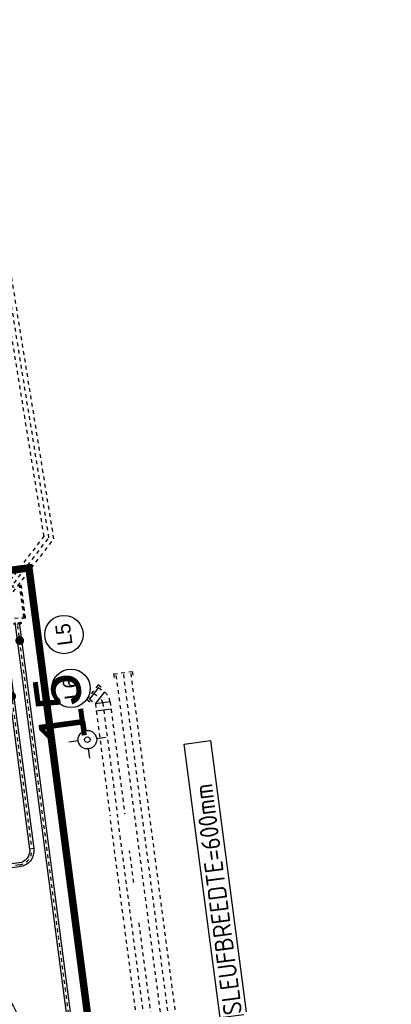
# Model space of a CAD drawing. Header units: metres. Extents: x 118052 to 118564, y 454784 to 455719.
# Tile 146 of 160: x 118543 to 118553, y 455287 to 455313. Entities that reach past the tile are written whole.
import ezdxf
from ezdxf.enums import TextEntityAlignment as Align

# ---------------------------------------------------------------- set-up
doc = ezdxf.new("R2010")
doc.units = ezdxf.units.M
doc.header["$LTSCALE"] = 0.5
for name, pattern in [('DASHED', [19.05, 12.7, -6.35]), ('Tauw_HIDDEN2', [5.6, 4, -1.6]), ('Tauw_HIDDEN3', [2.8, 2, -0.8]), ('Tauw_L_Center2', [6.499, 4, -0.833, 0.833, -0.833])]:
    doc.linetypes.add(name, pattern=pattern)
for name, color, linetype in [('EL_N_A_EB00----REVISIE~-_-----', 1, 'Continuous'), ('GRAAFWERKZAAMHEDEN', 6, 'Continuous'), ('KABELLOOP', 6, 'Continuous'), ('Koningsstal VIEUWPORT', 254, 'Continuous'), ('M01', 6, 'Continuous'), ('ME_N_H_EB00X---ALG_Stramien~-_-----', 135, 'Tauw_HIDDEN3'), ('ZU_B_-_EL999---LL_pvc400_zbr00~H_-----', 1, 'Tauw_L_Center2'), ('ZU_B_-_EL999---LL_pvc400_zbr00~W_-----', 8, 'Tauw_HIDDEN2'), ('ZU_B_-_EL999---LX_onb250_sdr00~H_-----', 1, 'Tauw_L_Center2'), ('ZU_B_-_EL999---LX_onb250_sdr00~W_-----', 8, 'Tauw_HIDDEN2'), ('ZU_N_-_AL999---LL_PE-110_pgr17__20_^200~M_-----', 7, 'Continuous'), ('ZU_N_-_EL999---LL_PE-110_pgr17~H_-----', 2, 'Tauw_L_Center2'), ('ZU_N_-_EL999---LL_PE-110_pgr17~W_-----', 15, 'Continuous'), ('ZU_N_-_EL999---LL_pvc400_zbr00~H_-----', 2, 'Tauw_L_Center2'), ('ZU_N_-_ML999---LL_PE-110_pgr17__20_^200~M_-----', 7, 'Continuous'), ('ZU_N_D_EB00--E-BETON~-_-----', 7, 'Continuous')]:
    doc.layers.add(name, color=color, linetype=linetype)
doc.styles.add('BURO-025', font='Isocp.shx', dxfattribs={"height": 500})
doc.styles.add('tcb_isocp', font='tcb_isocp.shx')

# ---------------------------------------------------------------- blocks, each defined once
blk = doc.blocks.new('M01')
for points in [[(0, 0.5), (0, 1)], [(-1, 0), (-0.5, 0)], [(0.5, 0), (1, 0)], [(0, -0.5), (0, -1)]]:
    blk.add_lwpolyline(points)
for radius in [0.5, 0.15]:
    blk.add_circle((0, 0), radius)
blk = doc.blocks.new('A$C6DFC50BF')
at = {"layer": 'GRAAFWERKZAAMHEDEN'}
blk.add_lwpolyline([(67254, -95276), (74678, -95276), (74678, -95989), (67254, -95989)], close=True, dxfattribs=at)
at = {"layer": 'KABELLOOP', "linetype": 'DASHED', "const_width": 200}
blk.add_lwpolyline([(79918, -55944), (79918, -91750), (53598, -91754), (53598, -89650)], dxfattribs=at)
at = {"layer": 'GRAAFWERKZAAMHEDEN', "color": 2, "style": 'BURO-025'}
blk.add_text('SLEUFBREEDTE=600mm', height=500, rotation=359.9837, dxfattribs=at).set_placement((67288, -95885))
blk = doc.blocks.new('Leidingen')
at = {"layer": 'ME_N_H_EB00X---ALG_Stramien~-_-----'}
for p, q in [((-183612.8, -31635), (-183612.8, -13635)), ((-182768.8, -31635), (-182768.8, -13635)), ((-182740.8, -31635), (-182740.8, -13635)), ((-183782.6, -31490), (-183722.5, -31490)), ((-183781.8, -31479), (-183781.8, -31321)), ((-183781.8, -31479), (-183763.8, -31479)), ((-183763.8, -31510), (-183763.8, -31290)), ((-183745.8, -31510), (-183745.8, -31290)), ((-183640.8, -31635), (-183640.8, -31455)), ((-183763.8, -31510), (-183745.8, -31510)), ((-183640.8, -31635), (-182740.8, -31635)), ((-183612.8, -31590), (-182768.8, -31590)), ((-183612.8, -31615), (-182768.8, -31615))]:
    blk.add_line(p, q, dxfattribs=at)
at = {"layer": 'ZU_B_-_EL999---LL_pvc400_zbr00~H_-----'}
for points in [[(-185883.2, -33195.3), (-186024.6, -33336.7, -0.1989012), (-186167.5, -33395.9), (-189200.7, -33396.2)], [(-185483, -34045.8), (-239377.9, -34050.8, -0.1989116)]]:
    blk.add_lwpolyline(points, format="xyb", dxfattribs=at)
blk.add_lwpolyline([(-239377.9, -33401), (-192074, -33396.5), (-189200.7, -33396.2)], dxfattribs=at)
at = {"layer": 'ZU_B_-_EL999---LL_pvc400_zbr00~W_-----', "linetype": 'Continuous'}
for p, q in [((-185741.8, -33336.7), (-186024.6, -33053.9)), ((-186367.4, -33595.9), (-186367.5, -33195.9)), ((-186167.4, -33595.9), (-186167.5, -33195.9)), ((-185883.2, -33478.2), (-186166.1, -33195.3))]:
    blk.add_line(p, q, dxfattribs=at)
at = {"layer": 'ZU_B_-_EL999---LL_pvc400_zbr00~W_-----'}
for p, q in [((-192034.2, -33196.5), (-189240.5, -33196.2)), ((-191068.5, -33596.4), (-190206.1, -33596.3))]:
    blk.add_line(p, q, dxfattribs=at)
for points in [[(-186024.6, -33053.9), (-186166.1, -33195.3, -0.1989012), (-186167.5, -33195.9), (-189200.7, -33196.2)], [(-185741.8, -33336.7), (-185883.2, -33478.2, -0.1989012), (-186167.4, -33595.9), (-189200.6, -33596.2)], [(-185483, -33845.8), (-239377.9, -33850.8, -0.1989116)], [(-185483, -34245.8), (-239377.9, -34250.8, -0.1989116)]]:
    blk.add_lwpolyline(points, format="xyb", dxfattribs=at)
for points in [[(-239377.9, -33201), (-192074, -33196.5)], [(-239377.9, -33601), (-192074, -33596.5)]]:
    blk.add_lwpolyline(points, dxfattribs=at)
at = {"layer": 'ZU_B_-_EL999---LX_onb250_sdr00~H_-----'}
blk.add_lwpolyline([(-183231.8, -30883.3), (-181575.8, -32539.1), (-167475, -32120.9)], dxfattribs=at)
at = {"layer": 'ZU_B_-_EL999---LX_onb250_sdr00~W_-----'}
for points in [[(-183320.2, -30971.7), (-181626, -32665.6), (-166969.1, -32230.9)], [(-183143.5, -30794.9), (-181525.5, -32412.6), (-167926.4, -32009.2)]]:
    blk.add_lwpolyline(points, dxfattribs=at)
at = {"layer": 'ZU_N_-_EL999---LL_PE-110_pgr17~H_-----'}
for points in [[(-183781.8, -30989.7), (-189811.5, -30990.3, -0.4142136), (-190196.6, -30605.3), (-190197.8, -17380.6, 0.1993102), (-190311, -17107.9), (-198624, -8821.9, 0.1986671), (-198896.1, -8709.6), (-205952.2, -8714.4, -0.4140063), (-206337.5, -8329.9), (-206339.7, -6716.3)], [(-200247.3, -27412.9), (-200247.2, -28692.6, 0.1989124), (-200134.4, -28964.8), (-197811.1, -31287.9, 0.1989124), (-197538.8, -31400.6), (-183781.8, -31399.7)]]:
    blk.add_lwpolyline(points, format="xyb", dxfattribs=at)
at = {"layer": 'ZU_N_-_EL999---LL_PE-110_pgr17~W_-----', "linetype": 'Continuous'}
blk.add_line((-189811.5, -31045.3), (-189811.5, -30935.3), dxfattribs=at)
at = {"layer": 'ZU_N_-_EL999---LL_PE-110_pgr17~W_-----'}
for points in [[(-183722.9, -31044.7), (-189811.5, -31045.3, -0.4142136), (-190251.6, -30605.3), (-190252.8, -17380.6, 0.1993102), (-190349.9, -17146.9), (-198662.9, -8860.9, 0.1986671), (-198896, -8764.6), (-205952.2, -8769.4, -0.4140063), (-206392.5, -8330), (-206394.7, -6716.4)], [(-183722.9, -30934.7), (-189811.5, -30935.3, -0.4142136), (-190141.6, -30605.3), (-190142.8, -17380.6, 0.1993102), (-190272.2, -17069), (-198585.2, -8783, 0.1986671), (-198896.1, -8654.6), (-205952.2, -8659.4, -0.4140063), (-206282.5, -8329.9), (-206284.7, -6716.2)], [(-200302.3, -27412.9), (-200302.2, -28692.6, 0.1989124), (-200173.3, -29003.7), (-197849.9, -31326.7, 0.1989124), (-197538.8, -31455.6), (-183722.9, -31454.7)], [(-200192.3, -27412.9), (-200192.2, -28692.6, 0.1989124), (-200095.5, -28925.9), (-197772.2, -31249, 0.1989124), (-197538.8, -31345.6), (-183722.9, -31344.7)]]:
    blk.add_lwpolyline(points, format="xyb", dxfattribs=at)
at = {"layer": 'ZU_N_-_EL999---LL_pvc400_zbr00~H_-----', "ltscale": 0.005}
for p, q in [((-186024.6, -32983.2), (-186095.4, -33053.9)), ((-185671.1, -33336.7), (-186024.6, -32983.2)), ((-185741.8, -33407.4), (-185671.1, -33336.7)), ((-185533, -33795.8), (-185433, -33795.8)), ((-185433, -33795.8), (-185433, -34295.8)), ((-185433, -34295.8), (-185533, -34295.8))]:
    blk.add_line(p, q, dxfattribs=at)
at = {"layer": 'ZU_N_-_ML999---LL_PE-110_pgr17__20_^200~M_-----', "flags": 128}
for points in [[(-185669.6, -30989.9, 0, 0, 0), (-185669.6, -30869.9, 0, 91.8, 0), (-185669.6, -30879, 91.8, 169.7, 0), (-185669.6, -30905, 169.7, 221.7, 0), (-185669.6, -30944, 221.7, 240, 0), (-185669.6, -30989.9, 240, 221.7, 0), (-185669.6, -31035.8, 221.7, 169.7, 0), (-185669.6, -31074.8, 169.7, 91.8, 0), (-185669.6, -31100.8, 91.8, 0, 0), (-185669.6, -31109.9, 0, 0, 0), (-185669.6, -30989.9, 0, 0, 0), (-185669.6, -32081.8, 0, 0, 0)], [(-184216.6, -31399.8, 0, 0, 0), (-184217.2, -31279.8, 0, 91.8, 0), (-184217.2, -31288.9, 91.8, 169.7, 0), (-184217.1, -31314.9, 169.7, 221.7, 0), (-184216.9, -31353.8, 221.7, 240, 0), (-184216.6, -31399.8, 240, 221.7, 0), (-184216.4, -31445.7, 221.7, 169.7, 0), (-184216.2, -31484.6, 169.7, 91.8, 0), (-184216, -31510.6, 91.8, 0, 0), (-184216, -31519.8, 0, 0, 0), (-184216.6, -31399.8, 0, 0, 0), (-184213, -32083.5, 0, 0, 0)]]:
    blk.add_lwpolyline(points, format="xyseb", dxfattribs=at)
at = {"layer": 'ZU_N_-_ML999---LL_PE-110_pgr17__20_^200~M_-----'}
for centre, radius in [((-185669.6, -32599.4), 517.6), ((-184210.2, -32599.4), 515.9)]:
    blk.add_circle(centre, radius, dxfattribs=at)
at = {"layer": 'ZU_N_D_EB00--E-BETON~-_-----'}
for radius in [4700, 4400]:
    blk.add_circle((-195632.3, -25562.7), radius, dxfattribs=at)
at = {"layer": 'EL_N_A_EB00----REVISIE~-_-----'}
blk.add_blockref('A$C6DFC50BF', (-262229.9, 59850.1), dxfattribs=at)
at = {"layer": 'M01'}
ref = blk.add_blockref('M01', (-187095, -32858.8), dxfattribs=dict(at, xscale=499.9999999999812, yscale=499.9999999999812, zscale=499.9999999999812, rotation=0.2803370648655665))
ref.add_attrib('TAG', '15', (-187095, -32858.8), dxfattribs={"layer": '0', "color": 81, "height": 1250, "rotation": 0.28034})
at = {"layer": 'ZU_N_-_AL999---LL_PE-110_pgr17__20_^200~M_-----', "style": 'tcb_isocp'}
for s, p in [('L6', (-185669.6, -32599.4)), ('L5', (-184210.2, -32599.4))]:
    blk.add_text(s, height=400, dxfattribs=at).set_placement(p, align=Align.MIDDLE)

msp = doc.modelspace()

# ---------------------------------------------------------------- block references
at = {"layer": 'Koningsstal VIEUWPORT', "color": 6, "xscale": 0.0009975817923, "yscale": 0.0009975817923, "zscale": 0.0009975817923, "rotation": 97.46987594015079}
msp.add_blockref('Leidingen', (118487.852, 455474.689), dxfattribs=at)

doc.saveas('drawing.dxf')
